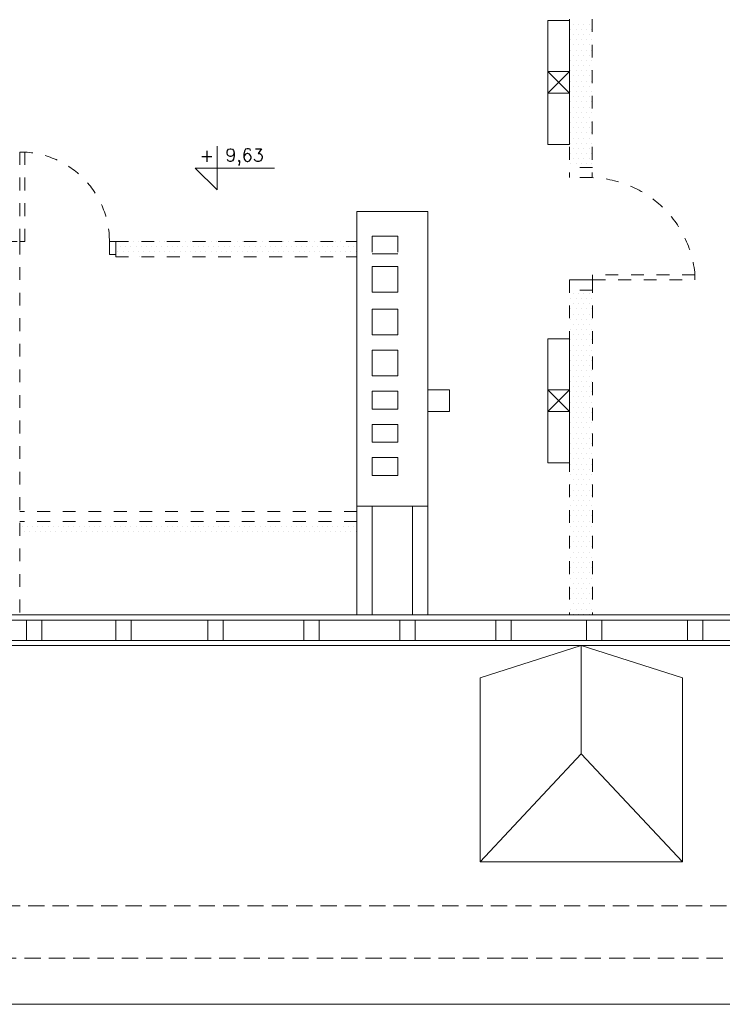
# Model space of a CAD drawing. Header units: millimetres. Extents: x -2274 to 12297, y -16157 to 26321.
# Tile 2 of 256: x -1456 to -907, y -16157 to -15387. Entities that reach past the tile are written whole.
import ezdxf
from ezdxf.enums import TextEntityAlignment as Align

# ---------------------------------------------------------------- set-up
doc = ezdxf.new("R2010")
doc.units = ezdxf.units.MM
doc.linetypes.add('4002', pattern=[2, 1, -1])
doc.linetypes.add('DASHED', pattern=[19.05, 12.7, -6.35])
doc.layers.add('-LI-WIDOK', color=2, linetype='Continuous')
doc.layers.add('-MEBLE', color=1, linetype='Continuous')
for name, color, linetype, lineweight in [('-ŚCIANY DZIAŁOWE', 3, 'Continuous', 35), ('-ŚCIANY NOŚNE', 4, 'Continuous', 53), ('CIENKA - KRESKOWANIA', 254, 'Continuous', 0)]:
    doc.layers.add(name, color=color, linetype=linetype, lineweight=lineweight)
doc.layers.add('DO USU', color=7, linetype='Continuous', true_color=0x969696)
doc.styles.add('SIMPLEX', font='simplex')

msp = doc.modelspace()

# ---------------------------------------------------------------- linework, layer by layer
at = {"layer": '-LI-WIDOK', "color": 253, "lineweight": 13}
for p, q in [((-1699.96, -15852.5), (-1051.03, -15852.5)), ((-1051.03, -15852.5), (-697.05, -15852.5)), ((-1699.96, -15856.5), (-1051.03, -15856.5)), ((-1450.8, -15872.5), (-1450.8, -15856.5)), ((-1450.8, -15856.5), (-1438.8, -15856.5)), ((-1438.8, -15856.5), (-1438.8, -15872.5)), ((-1380.8, -15872.5), (-1380.8, -15856.5)), ((-1380.8, -15856.5), (-1368.8, -15856.5)), ((-1368.8, -15856.5), (-1368.8, -15872.5)), ((-1308.8, -15872.5), (-1308.8, -15856.5)), ((-1308.8, -15856.5), (-1296.8, -15856.5)), ((-1296.8, -15856.5), (-1296.8, -15872.5)), ((-1233.8, -15872.5), (-1233.8, -15856.5)), ((-1233.8, -15856.5), (-1221.8, -15856.5)), ((-1221.8, -15856.5), (-1221.8, -15872.5)), ((-1158.8, -15872.5), (-1158.8, -15856.5)), ((-1158.8, -15856.5), (-1146.8, -15856.5)), ((-1146.8, -15856.5), (-1146.8, -15872.5)), ((-1083.8, -15872.5), (-1083.8, -15856.5)), ((-1083.8, -15856.5), (-1071.8, -15856.5)), ((-1071.8, -15856.5), (-1071.8, -15872.5)), ((-1051.03, -15856.5), (-697.05, -15856.5)), ((-1012.69, -15872.5), (-1012.69, -15856.5)), ((-1012.69, -15856.5), (-1000.69, -15856.5)), ((-1000.69, -15856.5), (-1000.69, -15872.5)), ((-933.8, -15872.5), (-933.8, -15856.5)), ((-933.8, -15856.5), (-921.8, -15856.5)), ((-921.8, -15856.5), (-921.8, -15872.5)), ((-1699.96, -15872.5), (-964.61, -15872.5)), ((-1699.96, -15876.5), (-960.61, -15876.5)), ((-1438.8, -15872.5), (-1450.8, -15872.5)), ((-1368.8, -15872.5), (-1380.8, -15872.5)), ((-1296.8, -15872.5), (-1308.8, -15872.5)), ((-1221.8, -15872.5), (-1233.8, -15872.5)), ((-1146.8, -15872.5), (-1158.8, -15872.5)), ((-1095.82, -15901.56), (-1016.82, -15876.5)), ((-1071.8, -15872.5), (-1083.8, -15872.5)), ((-1016.82, -15961.03), (-1016.82, -15876.5)), ((-937.82, -15901.56), (-1016.82, -15876.5)), ((-1000.69, -15872.5), (-1012.69, -15872.5)), ((-964.61, -15872.5), (-611.05, -15872.5)), ((-960.61, -15876.5), (-610.78, -15876.5)), ((-921.8, -15872.5), (-933.8, -15872.5)), ((-1095.82, -16045.56), (-1095.82, -15901.56)), ((-937.82, -16001.56), (-937.82, -15901.56)), ((-1095.82, -16045.56), (-1016.82, -15961.03)), ((-1016.82, -15961.03), (-937.82, -16045.56)), ((-937.82, -16045.56), (-937.82, -16001.56)), ((-1095.82, -16045.56), (-937.82, -16045.56)), ((-959.82, -16045.56), (-937.82, -16045.56)), ((-1704.96, -16157), (5.04, -16157))]:
    msp.add_line(p, q, dxfattribs=at)
at = {"layer": '-LI-WIDOK', "color": 253, "linetype": 'DASHED', "lineweight": 13}
for p, q in [((-1658.96, -16080), (-40.96, -16080)), ((-1699.96, -16121), (0.04, -16121))]:
    msp.add_line(p, q, dxfattribs=at)
at = {"layer": '-MEBLE', "color": 253, "lineweight": 13}
for p, q in [((-1301.54, -15485.83), (-1301.54, -15520.11)), ((-1318.69, -15502.97), (-1256.69, -15502.97)), ((-1318.69, -15502.97), (-1301.54, -15520.11))]:
    msp.add_line(p, q, dxfattribs=at)
at = {"layer": '-ŚCIANY DZIAŁOWE', "color": 253, "lineweight": 13}
for p, q in [((-1042.96, -15387.5), (-1025.96, -15387.5)), ((-1042.96, -15387.5), (-1042.96, -15427.5)), ((-1025.96, -15387.5), (-1025.96, -15427.5)), ((-1042.96, -15444.5), (-1042.96, -15427.5)), ((-1042.96, -15427.5), (-1025.96, -15427.5)), ((-1042.96, -15427.5), (-1025.96, -15444.5)), ((-1042.96, -15444.5), (-1025.96, -15427.5)), ((-1034.46, -15427.5), (-1025.96, -15427.5)), ((-1025.96, -15427.5), (-1025.96, -15444.5)), ((-1025.96, -15444.5), (-1042.96, -15444.5)), ((-1034.46, -15444.5), (-1042.96, -15444.5)), ((-1025.96, -15444.5), (-1042.96, -15444.5)), ((-1042.96, -15484.5), (-1042.96, -15444.5)), ((-1025.96, -15484.5), (-1025.96, -15444.5)), ((-1042.96, -15484.5), (-1025.96, -15484.5)), ((-1042.96, -15636.5), (-1025.96, -15636.5)), ((-1042.96, -15636.5), (-1042.96, -15676.5)), ((-1025.96, -15636.5), (-1025.96, -15676.5)), ((-1119.96, -15676.5), (-1136.96, -15676.5)), ((-1136.96, -15676.5), (-1136.96, -15693.5)), ((-1119.96, -15693.5), (-1119.96, -15676.5)), ((-1025.96, -15676.5), (-1042.96, -15676.5)), ((-1042.96, -15676.5), (-1042.96, -15693.5)), ((-1042.96, -15676.5), (-1025.96, -15693.5)), ((-1042.96, -15693.5), (-1025.96, -15676.5)), ((-1025.96, -15693.5), (-1025.96, -15676.5)), ((-1136.96, -15693.5), (-1119.96, -15693.5)), ((-1128.46, -15693.5), (-1119.96, -15693.5)), ((-1042.96, -15693.5), (-1025.96, -15693.5)), ((-1034.46, -15693.5), (-1042.96, -15693.5)), ((-1025.96, -15693.5), (-1042.96, -15693.5)), ((-1042.96, -15733.5), (-1042.96, -15693.5)), ((-1034.46, -15693.5), (-1025.96, -15693.5)), ((-1025.96, -15733.5), (-1025.96, -15693.5)), ((-1042.96, -15733.5), (-1025.96, -15733.5)), ((-1192.31, -15767.44), (-1192.31, -15852.5)), ((-1180.31, -15767.44), (-1180.31, -15852.5)), ((-1148.96, -15767.44), (-1148.96, -15852.5)), ((-1136.96, -15767.44), (-1136.96, -15852.5))]:
    msp.add_line(p, q, dxfattribs=at)
at = {"layer": '-ŚCIANY NOŚNE', "color": 253, "lineweight": 13}
for p, q in [((-1192.31, -15767.44), (-1192.31, -15537)), ((-1136.96, -15537), (-1192.31, -15537)), ((-1136.96, -15767.44), (-1136.96, -15537)), ((-1160.31, -15556.14), (-1180.31, -15556.14)), ((-1160.31, -15570.14), (-1180.31, -15570.14)), ((-1160.31, -15580), (-1180.31, -15580)), ((-1180.31, -15580), (-1180.31, -15600)), ((-1160.31, -15600), (-1160.31, -15580)), ((-1180.31, -15600), (-1160.31, -15600)), ((-1180.31, -15600), (-1160.31, -15600)), ((-1160.31, -15613.44), (-1180.31, -15613.44)), ((-1180.31, -15613.44), (-1180.31, -15633.44)), ((-1160.31, -15633.44), (-1160.31, -15613.44)), ((-1180.31, -15633.44), (-1160.31, -15633.44)), ((-1180.31, -15645.44), (-1160.31, -15645.44)), ((-1160.31, -15645.44), (-1180.31, -15645.44)), ((-1180.31, -15645.44), (-1180.31, -15665.44)), ((-1160.31, -15665.44), (-1160.31, -15645.44)), ((-1180.31, -15665.44), (-1160.31, -15665.44)), ((-1180.31, -15677.44), (-1160.31, -15677.44)), ((-1160.31, -15677.44), (-1180.31, -15677.44)), ((-1180.31, -15677.44), (-1180.31, -15691.44)), ((-1160.31, -15677.44), (-1160.31, -15691.44)), ((-1160.31, -15691.44), (-1180.31, -15691.44)), ((-1180.31, -15703.44), (-1160.31, -15703.44)), ((-1160.31, -15703.44), (-1180.31, -15703.44)), ((-1180.31, -15703.44), (-1180.31, -15717.44)), ((-1160.31, -15703.44), (-1160.31, -15717.44)), ((-1160.31, -15717.44), (-1180.31, -15717.44)), ((-1180.31, -15729.44), (-1160.31, -15729.44)), ((-1160.31, -15729.44), (-1180.31, -15729.44)), ((-1180.31, -15729.44), (-1180.31, -15743.44)), ((-1160.31, -15729.44), (-1160.31, -15743.44)), ((-1160.31, -15743.44), (-1180.31, -15743.44)), ((-1136.96, -15767.44), (-1192.31, -15767.44))]:
    msp.add_line(p, q, dxfattribs=at)
at = {"layer": '-ŚCIANY NOŚNE', "color": 253, "linetype": 'DASHED', "lineweight": 13}
for p, q in [((-1180.31, -15556.14), (-1180.31, -15570.14)), ((-1160.31, -15556.14), (-1160.31, -15570.14))]:
    msp.add_line(p, q, dxfattribs=at)
at = {"layer": 'CIENKA - KRESKOWANIA', "color": 253, "linetype": 'DASHED', "lineweight": 13, "ltscale": 0.5}
msp.add_line((-1455.96, -15490.5), (-1451.96, -15490.5), dxfattribs=at)
at = {"layer": 'DO USU', "color": 253, "linetype": '4002', "lineweight": 13, "ltscale": 10}
for p, q in [((-1025.96, -15266.5), (-1025.96, -15510.5)), ((-1008.36, -15266.5), (-1008.36, -15510.5)), ((-1455.96, -15560.5), (-1455.96, -15490.5)), ((-1451.96, -15490.5), (-1451.96, -15560.5)), ((-1007.96, -15502.51), (-1025.96, -15502.51)), ((-1007.96, -15510.5), (-1025.96, -15510.5)), ((-1007.96, -15510.5), (-1018.57, -15510.5)), ((-1467.96, -15560.5), (-1455.96, -15560.5)), ((-1455.96, -15560.5), (-1455.96, -15852.5)), ((-1451.96, -15560.5), (-1455.96, -15560.5)), ((-1385.84, -15560.5), (-1380.84, -15560.5)), ((-1385.84, -15570.5), (-1385.84, -15560.5)), ((-1380.84, -15560.5), (-1192.31, -15560.5)), ((-1380.84, -15572.5), (-1380.84, -15560.5)), ((-1380.84, -15560.5), (-1380.84, -15570.5)), ((-1380.84, -15570.5), (-1385.84, -15570.5)), ((-1380.84, -15572.5), (-1192.31, -15572.5)), ((-1362.33, -15572.5), (-1362.33, -15572.5)), ((-1025.96, -15590.5), (-1025.96, -15852.5)), ((-1025.96, -15590.5), (-1007.96, -15590.5)), ((-1007.96, -15590.5), (-1018.57, -15590.5)), ((-927.96, -15586.5), (-1007.96, -15586.5)), ((-1007.96, -15586.5), (-1007.96, -15590.5)), ((-1007.96, -15590.5), (-1007.96, -15852.5)), ((-1007.96, -15590.5), (-927.96, -15590.5)), ((-927.96, -15590.5), (-927.96, -15586.5)), ((-1007.96, -15598.5), (-1025.96, -15598.5)), ((-1192.31, -15771.5), (-1455.96, -15771.5)), ((-1192.31, -15779.5), (-1455.96, -15779.5))]:
    msp.add_line(p, q, dxfattribs=at)
at = {"layer": 'DO USU', "color": 253, "linetype": 'Continuous', "lineweight": 13, "ltscale": 10}
for p, q in [((-1022.95, -15390.48), (-1022.95, -15390.48)), ((-1018.9, -15390.48), (-1018.9, -15390.48)), ((-1014.86, -15390.48), (-1014.86, -15390.48)), ((-1010.81, -15390.48), (-1010.81, -15390.48)), ((-1024.98, -15394.53), (-1024.98, -15394.53)), ((-1022.95, -15398.58), (-1022.95, -15398.58)), ((-1020.93, -15394.53), (-1020.93, -15394.53)), ((-1018.9, -15398.58), (-1018.9, -15398.58)), ((-1016.88, -15394.53), (-1016.88, -15394.53)), ((-1014.86, -15398.58), (-1014.86, -15398.58)), ((-1012.83, -15394.53), (-1012.83, -15394.53)), ((-1010.81, -15398.58), (-1010.81, -15398.58)), ((-1008.78, -15394.53), (-1008.78, -15394.53)), ((-1024.98, -15402.62), (-1024.98, -15402.62)), ((-1022.95, -15406.67), (-1022.95, -15406.67)), ((-1020.93, -15402.62), (-1020.93, -15402.62)), ((-1018.9, -15406.67), (-1018.9, -15406.67)), ((-1016.88, -15402.62), (-1016.88, -15402.62)), ((-1014.86, -15406.67), (-1014.86, -15406.67)), ((-1012.83, -15402.62), (-1012.83, -15402.62)), ((-1010.81, -15406.67), (-1010.81, -15406.67)), ((-1008.78, -15402.62), (-1008.78, -15402.62)), ((-1024.98, -15410.72), (-1024.98, -15410.72)), ((-1022.95, -15414.77), (-1022.95, -15414.77)), ((-1020.93, -15410.72), (-1020.93, -15410.72)), ((-1018.9, -15414.77), (-1018.9, -15414.77)), ((-1016.88, -15410.72), (-1016.88, -15410.72)), ((-1014.86, -15414.77), (-1014.86, -15414.77)), ((-1012.83, -15410.72), (-1012.83, -15410.72)), ((-1010.81, -15414.77), (-1010.81, -15414.77)), ((-1008.78, -15410.72), (-1008.78, -15410.72)), ((-1024.98, -15418.82), (-1024.98, -15418.82)), ((-1022.95, -15422.87), (-1022.95, -15422.87)), ((-1020.93, -15418.82), (-1020.93, -15418.82)), ((-1018.9, -15422.87), (-1018.9, -15422.87)), ((-1016.88, -15418.82), (-1016.88, -15418.82)), ((-1014.86, -15422.87), (-1014.86, -15422.87)), ((-1012.83, -15418.82), (-1012.83, -15418.82)), ((-1010.81, -15422.87), (-1010.81, -15422.87)), ((-1008.78, -15418.82), (-1008.78, -15418.82)), ((-1024.98, -15426.91), (-1024.98, -15426.91)), ((-1022.95, -15430.96), (-1022.95, -15430.96)), ((-1020.93, -15426.91), (-1020.93, -15426.91)), ((-1018.9, -15430.96), (-1018.9, -15430.96)), ((-1016.88, -15426.91), (-1016.88, -15426.91)), ((-1014.86, -15430.96), (-1014.86, -15430.96)), ((-1012.83, -15426.91), (-1012.83, -15426.91)), ((-1010.81, -15430.96), (-1010.81, -15430.96)), ((-1008.78, -15426.91), (-1008.78, -15426.91)), ((-1024.98, -15435.01), (-1024.98, -15435.01)), ((-1022.95, -15439.06), (-1022.95, -15439.06)), ((-1020.93, -15435.01), (-1020.93, -15435.01)), ((-1018.9, -15439.06), (-1018.9, -15439.06)), ((-1016.88, -15435.01), (-1016.88, -15435.01)), ((-1014.86, -15439.06), (-1014.86, -15439.06)), ((-1012.83, -15435.01), (-1012.83, -15435.01)), ((-1010.81, -15439.06), (-1010.81, -15439.06)), ((-1008.78, -15435.01), (-1008.78, -15435.01)), ((-1024.98, -15443.11), (-1024.98, -15443.11)), ((-1020.93, -15443.11), (-1020.93, -15443.11)), ((-1016.88, -15443.11), (-1016.88, -15443.11)), ((-1012.83, -15443.11), (-1012.83, -15443.11)), ((-1008.78, -15443.11), (-1008.78, -15443.11)), ((-1024.98, -15451.2), (-1024.98, -15451.2)), ((-1022.95, -15447.15), (-1022.95, -15447.15)), ((-1020.93, -15451.2), (-1020.93, -15451.2)), ((-1018.9, -15447.15), (-1018.9, -15447.15)), ((-1016.88, -15451.2), (-1016.88, -15451.2)), ((-1014.86, -15447.15), (-1014.86, -15447.15)), ((-1012.83, -15451.2), (-1012.83, -15451.2)), ((-1010.81, -15447.15), (-1010.81, -15447.15)), ((-1008.78, -15451.2), (-1008.78, -15451.2)), ((-1024.98, -15459.3), (-1024.98, -15459.3)), ((-1022.95, -15455.25), (-1022.95, -15455.25)), ((-1020.93, -15459.3), (-1020.93, -15459.3)), ((-1018.9, -15455.25), (-1018.9, -15455.25)), ((-1016.88, -15459.3), (-1016.88, -15459.3)), ((-1014.86, -15455.25), (-1014.86, -15455.25)), ((-1012.83, -15459.3), (-1012.83, -15459.3)), ((-1010.81, -15455.25), (-1010.81, -15455.25)), ((-1008.78, -15459.3), (-1008.78, -15459.3)), ((-1024.98, -15467.39), (-1024.98, -15467.39)), ((-1022.95, -15463.35), (-1022.95, -15463.35)), ((-1020.93, -15467.39), (-1020.93, -15467.39)), ((-1018.9, -15463.35), (-1018.9, -15463.35)), ((-1016.88, -15467.39), (-1016.88, -15467.39)), ((-1014.86, -15463.35), (-1014.86, -15463.35)), ((-1012.83, -15467.39), (-1012.83, -15467.39)), ((-1010.81, -15463.35), (-1010.81, -15463.35)), ((-1008.78, -15467.39), (-1008.78, -15467.39)), ((-1024.98, -15475.49), (-1024.98, -15475.49)), ((-1022.95, -15471.44), (-1022.95, -15471.44)), ((-1020.93, -15475.49), (-1020.93, -15475.49)), ((-1018.9, -15471.44), (-1018.9, -15471.44)), ((-1016.88, -15475.49), (-1016.88, -15475.49)), ((-1014.86, -15471.44), (-1014.86, -15471.44)), ((-1012.83, -15475.49), (-1012.83, -15475.49)), ((-1010.81, -15471.44), (-1010.81, -15471.44)), ((-1008.78, -15475.49), (-1008.78, -15475.49)), ((-1024.98, -15483.59), (-1024.98, -15483.59)), ((-1022.95, -15479.54), (-1022.95, -15479.54)), ((-1020.93, -15483.59), (-1020.93, -15483.59)), ((-1018.9, -15479.54), (-1018.9, -15479.54)), ((-1016.88, -15483.59), (-1016.88, -15483.59)), ((-1014.86, -15479.54), (-1014.86, -15479.54)), ((-1012.83, -15483.59), (-1012.83, -15483.59)), ((-1010.81, -15479.54), (-1010.81, -15479.54)), ((-1008.78, -15483.59), (-1008.78, -15483.59)), ((-1024.98, -15491.68), (-1024.98, -15491.68)), ((-1022.95, -15487.64), (-1022.95, -15487.64)), ((-1020.93, -15491.68), (-1020.93, -15491.68)), ((-1018.9, -15487.64), (-1018.9, -15487.64)), ((-1016.88, -15491.68), (-1016.88, -15491.68)), ((-1014.86, -15487.64), (-1014.86, -15487.64)), ((-1012.83, -15491.68), (-1012.83, -15491.68)), ((-1010.81, -15487.64), (-1010.81, -15487.64)), ((-1008.78, -15491.68), (-1008.78, -15491.68)), ((-1024.98, -15499.78), (-1024.98, -15499.78)), ((-1022.95, -15495.73), (-1022.95, -15495.73)), ((-1020.93, -15499.78), (-1020.93, -15499.78)), ((-1018.9, -15495.73), (-1018.9, -15495.73)), ((-1016.88, -15499.78), (-1016.88, -15499.78)), ((-1014.86, -15495.73), (-1014.86, -15495.73)), ((-1012.83, -15499.78), (-1012.83, -15499.78)), ((-1010.81, -15495.73), (-1010.81, -15495.73)), ((-1008.78, -15499.78), (-1008.78, -15499.78)), ((-1379.19, -15560.5), (-1379.19, -15560.5)), ((-1375.14, -15560.5), (-1375.14, -15560.5)), ((-1371.09, -15560.5), (-1371.09, -15560.5)), ((-1367.04, -15560.5), (-1367.04, -15560.5)), ((-1363, -15560.5), (-1363, -15560.5)), ((-1358.95, -15560.5), (-1358.95, -15560.5)), ((-1354.9, -15560.5), (-1354.9, -15560.5)), ((-1350.85, -15560.5), (-1350.85, -15560.5)), ((-1346.8, -15560.5), (-1346.8, -15560.5)), ((-1342.75, -15560.5), (-1342.75, -15560.5)), ((-1338.71, -15560.5), (-1338.71, -15560.5)), ((-1334.66, -15560.5), (-1334.66, -15560.5)), ((-1330.61, -15560.5), (-1330.61, -15560.5)), ((-1326.56, -15560.5), (-1326.56, -15560.5)), ((-1322.51, -15560.5), (-1322.51, -15560.5)), ((-1318.47, -15560.5), (-1318.47, -15560.5)), ((-1314.42, -15560.5), (-1314.42, -15560.5)), ((-1310.37, -15560.5), (-1310.37, -15560.5)), ((-1306.32, -15560.5), (-1306.32, -15560.5)), ((-1302.27, -15560.5), (-1302.27, -15560.5)), ((-1298.23, -15560.5), (-1298.23, -15560.5)), ((-1294.18, -15560.5), (-1294.18, -15560.5)), ((-1290.13, -15560.5), (-1290.13, -15560.5)), ((-1286.08, -15560.5), (-1286.08, -15560.5)), ((-1282.03, -15560.5), (-1282.03, -15560.5)), ((-1277.98, -15560.5), (-1277.98, -15560.5)), ((-1273.94, -15560.5), (-1273.94, -15560.5)), ((-1269.89, -15560.5), (-1269.89, -15560.5)), ((-1265.84, -15560.5), (-1265.84, -15560.5)), ((-1261.79, -15560.5), (-1261.79, -15560.5)), ((-1257.74, -15560.5), (-1257.74, -15560.5)), ((-1253.7, -15560.5), (-1253.7, -15560.5)), ((-1249.65, -15560.5), (-1249.65, -15560.5)), ((-1245.6, -15560.5), (-1245.6, -15560.5)), ((-1241.55, -15560.5), (-1241.55, -15560.5)), ((-1237.5, -15560.5), (-1237.5, -15560.5)), ((-1233.46, -15560.5), (-1233.46, -15560.5)), ((-1229.41, -15560.5), (-1229.41, -15560.5)), ((-1225.36, -15560.5), (-1225.36, -15560.5)), ((-1221.31, -15560.5), (-1221.31, -15560.5)), ((-1217.26, -15560.5), (-1217.26, -15560.5)), ((-1213.21, -15560.5), (-1213.21, -15560.5)), ((-1209.17, -15560.5), (-1209.17, -15560.5)), ((-1205.12, -15560.5), (-1205.12, -15560.5)), ((-1201.07, -15560.5), (-1201.07, -15560.5)), ((-1197.02, -15560.5), (-1197.02, -15560.5)), ((-1192.97, -15560.5), (-1192.97, -15560.5)), ((-1379.19, -15568.6), (-1379.19, -15568.6)), ((-1377.16, -15564.55), (-1377.16, -15564.55)), ((-1375.14, -15568.6), (-1375.14, -15568.6)), ((-1373.12, -15564.55), (-1373.12, -15564.55)), ((-1371.09, -15568.6), (-1371.09, -15568.6)), ((-1369.07, -15564.55), (-1369.07, -15564.55)), ((-1367.04, -15568.6), (-1367.04, -15568.6)), ((-1365.02, -15564.55), (-1365.02, -15564.55)), ((-1363, -15568.6), (-1363, -15568.6)), ((-1360.97, -15564.55), (-1360.97, -15564.55)), ((-1358.95, -15568.6), (-1358.95, -15568.6)), ((-1356.92, -15564.55), (-1356.92, -15564.55)), ((-1354.9, -15568.6), (-1354.9, -15568.6)), ((-1352.87, -15564.55), (-1352.87, -15564.55)), ((-1350.85, -15568.6), (-1350.85, -15568.6)), ((-1348.83, -15564.55), (-1348.83, -15564.55)), ((-1346.8, -15568.6), (-1346.8, -15568.6)), ((-1344.78, -15564.55), (-1344.78, -15564.55)), ((-1342.75, -15568.6), (-1342.75, -15568.6)), ((-1340.73, -15564.55), (-1340.73, -15564.55)), ((-1338.71, -15568.6), (-1338.71, -15568.6)), ((-1336.68, -15564.55), (-1336.68, -15564.55)), ((-1334.66, -15568.6), (-1334.66, -15568.6)), ((-1332.63, -15564.55), (-1332.63, -15564.55)), ((-1330.61, -15568.6), (-1330.61, -15568.6)), ((-1328.59, -15564.55), (-1328.59, -15564.55)), ((-1326.56, -15568.6), (-1326.56, -15568.6)), ((-1324.54, -15564.55), (-1324.54, -15564.55)), ((-1322.51, -15568.6), (-1322.51, -15568.6)), ((-1320.49, -15564.55), (-1320.49, -15564.55)), ((-1318.47, -15568.6), (-1318.47, -15568.6)), ((-1316.44, -15564.55), (-1316.44, -15564.55)), ((-1314.42, -15568.6), (-1314.42, -15568.6)), ((-1312.39, -15564.55), (-1312.39, -15564.55)), ((-1310.37, -15568.6), (-1310.37, -15568.6)), ((-1308.35, -15564.55), (-1308.35, -15564.55)), ((-1306.32, -15568.6), (-1306.32, -15568.6)), ((-1304.3, -15564.55), (-1304.3, -15564.55)), ((-1302.27, -15568.6), (-1302.27, -15568.6)), ((-1300.25, -15564.55), (-1300.25, -15564.55)), ((-1298.23, -15568.6), (-1298.23, -15568.6)), ((-1296.2, -15564.55), (-1296.2, -15564.55)), ((-1294.18, -15568.6), (-1294.18, -15568.6)), ((-1292.15, -15564.55), (-1292.15, -15564.55)), ((-1290.13, -15568.6), (-1290.13, -15568.6)), ((-1288.1, -15564.55), (-1288.1, -15564.55)), ((-1286.08, -15568.6), (-1286.08, -15568.6)), ((-1284.06, -15564.55), (-1284.06, -15564.55)), ((-1282.03, -15568.6), (-1282.03, -15568.6)), ((-1280.01, -15564.55), (-1280.01, -15564.55)), ((-1277.98, -15568.6), (-1277.98, -15568.6)), ((-1275.96, -15564.55), (-1275.96, -15564.55)), ((-1273.94, -15568.6), (-1273.94, -15568.6)), ((-1271.91, -15564.55), (-1271.91, -15564.55)), ((-1269.89, -15568.6), (-1269.89, -15568.6)), ((-1267.86, -15564.55), (-1267.86, -15564.55)), ((-1265.84, -15568.6), (-1265.84, -15568.6)), ((-1263.82, -15564.55), (-1263.82, -15564.55)), ((-1261.79, -15568.6), (-1261.79, -15568.6)), ((-1259.77, -15564.55), (-1259.77, -15564.55)), ((-1257.74, -15568.6), (-1257.74, -15568.6)), ((-1255.72, -15564.55), (-1255.72, -15564.55)), ((-1253.7, -15568.6), (-1253.7, -15568.6)), ((-1251.67, -15564.55), (-1251.67, -15564.55)), ((-1249.65, -15568.6), (-1249.65, -15568.6)), ((-1247.62, -15564.55), (-1247.62, -15564.55)), ((-1245.6, -15568.6), (-1245.6, -15568.6)), ((-1243.58, -15564.55), (-1243.58, -15564.55)), ((-1241.55, -15568.6), (-1241.55, -15568.6)), ((-1239.53, -15564.55), (-1239.53, -15564.55)), ((-1237.5, -15568.6), (-1237.5, -15568.6)), ((-1235.48, -15564.55), (-1235.48, -15564.55)), ((-1233.46, -15568.6), (-1233.46, -15568.6)), ((-1231.43, -15564.55), (-1231.43, -15564.55)), ((-1229.41, -15568.6), (-1229.41, -15568.6)), ((-1227.38, -15564.55), (-1227.38, -15564.55)), ((-1225.36, -15568.6), (-1225.36, -15568.6)), ((-1223.33, -15564.55), (-1223.33, -15564.55)), ((-1221.31, -15568.6), (-1221.31, -15568.6)), ((-1219.29, -15564.55), (-1219.29, -15564.55)), ((-1217.26, -15568.6), (-1217.26, -15568.6)), ((-1215.24, -15564.55), (-1215.24, -15564.55)), ((-1213.21, -15568.6), (-1213.21, -15568.6)), ((-1211.19, -15564.55), (-1211.19, -15564.55)), ((-1209.17, -15568.6), (-1209.17, -15568.6)), ((-1207.14, -15564.55), (-1207.14, -15564.55)), ((-1205.12, -15568.6), (-1205.12, -15568.6)), ((-1203.09, -15564.55), (-1203.09, -15564.55)), ((-1201.07, -15568.6), (-1201.07, -15568.6)), ((-1199.05, -15564.55), (-1199.05, -15564.55)), ((-1197.02, -15568.6), (-1197.02, -15568.6)), ((-1195, -15564.55), (-1195, -15564.55)), ((-1192.97, -15568.6), (-1192.97, -15568.6)), ((-1024.98, -15605.03), (-1024.98, -15605.03)), ((-1022.95, -15600.98), (-1022.95, -15600.98)), ((-1020.93, -15605.03), (-1020.93, -15605.03)), ((-1018.9, -15600.98), (-1018.9, -15600.98)), ((-1016.88, -15605.03), (-1016.88, -15605.03)), ((-1014.86, -15600.98), (-1014.86, -15600.98)), ((-1012.83, -15605.03), (-1012.83, -15605.03)), ((-1010.81, -15600.98), (-1010.81, -15600.98)), ((-1008.78, -15605.03), (-1008.78, -15605.03)), ((-1024.98, -15613.13), (-1024.98, -15613.13)), ((-1022.95, -15609.08), (-1022.95, -15609.08)), ((-1020.93, -15613.13), (-1020.93, -15613.13)), ((-1018.9, -15609.08), (-1018.9, -15609.08)), ((-1016.88, -15613.13), (-1016.88, -15613.13)), ((-1014.86, -15609.08), (-1014.86, -15609.08)), ((-1012.83, -15613.13), (-1012.83, -15613.13)), ((-1010.81, -15609.08), (-1010.81, -15609.08)), ((-1008.78, -15613.13), (-1008.78, -15613.13)), ((-1024.98, -15621.22), (-1024.98, -15621.22)), ((-1022.95, -15617.18), (-1022.95, -15617.18)), ((-1020.93, -15621.22), (-1020.93, -15621.22)), ((-1018.9, -15617.18), (-1018.9, -15617.18)), ((-1016.88, -15621.22), (-1016.88, -15621.22)), ((-1014.86, -15617.18), (-1014.86, -15617.18)), ((-1012.83, -15621.22), (-1012.83, -15621.22)), ((-1010.81, -15617.18), (-1010.81, -15617.18)), ((-1008.78, -15621.22), (-1008.78, -15621.22)), ((-1024.98, -15629.32), (-1024.98, -15629.32)), ((-1022.95, -15625.27), (-1022.95, -15625.27)), ((-1020.93, -15629.32), (-1020.93, -15629.32)), ((-1018.9, -15625.27), (-1018.9, -15625.27)), ((-1016.88, -15629.32), (-1016.88, -15629.32)), ((-1014.86, -15625.27), (-1014.86, -15625.27)), ((-1012.83, -15629.32), (-1012.83, -15629.32)), ((-1010.81, -15625.27), (-1010.81, -15625.27)), ((-1008.78, -15629.32), (-1008.78, -15629.32)), ((-1024.98, -15637.42), (-1024.98, -15637.42)), ((-1022.95, -15633.37), (-1022.95, -15633.37)), ((-1020.93, -15637.42), (-1020.93, -15637.42)), ((-1018.9, -15633.37), (-1018.9, -15633.37)), ((-1016.88, -15637.42), (-1016.88, -15637.42)), ((-1014.86, -15633.37), (-1014.86, -15633.37)), ((-1012.83, -15637.42), (-1012.83, -15637.42)), ((-1010.81, -15633.37), (-1010.81, -15633.37)), ((-1008.78, -15637.42), (-1008.78, -15637.42)), ((-1024.98, -15645.51), (-1024.98, -15645.51)), ((-1022.95, -15641.46), (-1022.95, -15641.46)), ((-1020.93, -15645.51), (-1020.93, -15645.51)), ((-1018.9, -15641.46), (-1018.9, -15641.46)), ((-1016.88, -15645.51), (-1016.88, -15645.51)), ((-1014.86, -15641.46), (-1014.86, -15641.46)), ((-1012.83, -15645.51), (-1012.83, -15645.51)), ((-1010.81, -15641.46), (-1010.81, -15641.46)), ((-1008.78, -15645.51), (-1008.78, -15645.51)), ((-1024.98, -15653.61), (-1024.98, -15653.61)), ((-1022.95, -15649.56), (-1022.95, -15649.56)), ((-1020.93, -15653.61), (-1020.93, -15653.61)), ((-1018.9, -15649.56), (-1018.9, -15649.56)), ((-1016.88, -15653.61), (-1016.88, -15653.61)), ((-1014.86, -15649.56), (-1014.86, -15649.56)), ((-1012.83, -15653.61), (-1012.83, -15653.61)), ((-1010.81, -15649.56), (-1010.81, -15649.56)), ((-1008.78, -15653.61), (-1008.78, -15653.61)), ((-1024.98, -15661.7), (-1024.98, -15661.7)), ((-1022.95, -15657.66), (-1022.95, -15657.66)), ((-1020.93, -15661.7), (-1020.93, -15661.7)), ((-1018.9, -15657.66), (-1018.9, -15657.66)), ((-1016.88, -15661.7), (-1016.88, -15661.7)), ((-1014.86, -15657.66), (-1014.86, -15657.66)), ((-1012.83, -15661.7), (-1012.83, -15661.7)), ((-1010.81, -15657.66), (-1010.81, -15657.66)), ((-1008.78, -15661.7), (-1008.78, -15661.7)), ((-1024.98, -15669.8), (-1024.98, -15669.8)), ((-1022.95, -15665.75), (-1022.95, -15665.75)), ((-1020.93, -15669.8), (-1020.93, -15669.8)), ((-1018.9, -15665.75), (-1018.9, -15665.75)), ((-1016.88, -15669.8), (-1016.88, -15669.8)), ((-1014.86, -15665.75), (-1014.86, -15665.75)), ((-1012.83, -15669.8), (-1012.83, -15669.8)), ((-1010.81, -15665.75), (-1010.81, -15665.75)), ((-1008.78, -15669.8), (-1008.78, -15669.8)), ((-1022.95, -15673.85), (-1022.95, -15673.85)), ((-1018.9, -15673.85), (-1018.9, -15673.85)), ((-1014.86, -15673.85), (-1014.86, -15673.85)), ((-1010.81, -15673.85), (-1010.81, -15673.85)), ((-1024.98, -15677.9), (-1024.98, -15677.9)), ((-1022.95, -15681.95), (-1022.95, -15681.95)), ((-1020.93, -15677.9), (-1020.93, -15677.9)), ((-1018.9, -15681.95), (-1018.9, -15681.95)), ((-1016.88, -15677.9), (-1016.88, -15677.9)), ((-1014.86, -15681.95), (-1014.86, -15681.95)), ((-1012.83, -15677.9), (-1012.83, -15677.9)), ((-1010.81, -15681.95), (-1010.81, -15681.95)), ((-1008.78, -15677.9), (-1008.78, -15677.9)), ((-1024.98, -15685.99), (-1024.98, -15685.99)), ((-1022.95, -15690.04), (-1022.95, -15690.04)), ((-1020.93, -15685.99), (-1020.93, -15685.99)), ((-1018.9, -15690.04), (-1018.9, -15690.04)), ((-1016.88, -15685.99), (-1016.88, -15685.99)), ((-1014.86, -15690.04), (-1014.86, -15690.04)), ((-1012.83, -15685.99), (-1012.83, -15685.99)), ((-1010.81, -15690.04), (-1010.81, -15690.04)), ((-1008.78, -15685.99), (-1008.78, -15685.99)), ((-1024.98, -15694.09), (-1024.98, -15694.09)), ((-1022.95, -15698.14), (-1022.95, -15698.14)), ((-1020.93, -15694.09), (-1020.93, -15694.09)), ((-1018.9, -15698.14), (-1018.9, -15698.14)), ((-1016.88, -15694.09), (-1016.88, -15694.09)), ((-1014.86, -15698.14), (-1014.86, -15698.14)), ((-1012.83, -15694.09), (-1012.83, -15694.09)), ((-1010.81, -15698.14), (-1010.81, -15698.14)), ((-1008.78, -15694.09), (-1008.78, -15694.09)), ((-1024.98, -15702.19), (-1024.98, -15702.19)), ((-1022.95, -15706.23), (-1022.95, -15706.23)), ((-1020.93, -15702.19), (-1020.93, -15702.19)), ((-1018.9, -15706.23), (-1018.9, -15706.23)), ((-1016.88, -15702.19), (-1016.88, -15702.19)), ((-1014.86, -15706.23), (-1014.86, -15706.23)), ((-1012.83, -15702.19), (-1012.83, -15702.19)), ((-1010.81, -15706.23), (-1010.81, -15706.23)), ((-1008.78, -15702.19), (-1008.78, -15702.19)), ((-1024.98, -15710.28), (-1024.98, -15710.28)), ((-1022.95, -15714.33), (-1022.95, -15714.33)), ((-1020.93, -15710.28), (-1020.93, -15710.28)), ((-1018.9, -15714.33), (-1018.9, -15714.33)), ((-1016.88, -15710.28), (-1016.88, -15710.28)), ((-1014.86, -15714.33), (-1014.86, -15714.33)), ((-1012.83, -15710.28), (-1012.83, -15710.28)), ((-1010.81, -15714.33), (-1010.81, -15714.33)), ((-1008.78, -15710.28), (-1008.78, -15710.28)), ((-1024.98, -15718.38), (-1024.98, -15718.38)), ((-1022.95, -15722.43), (-1022.95, -15722.43)), ((-1020.93, -15718.38), (-1020.93, -15718.38)), ((-1018.9, -15722.43), (-1018.9, -15722.43)), ((-1016.88, -15718.38), (-1016.88, -15718.38)), ((-1014.86, -15722.43), (-1014.86, -15722.43)), ((-1012.83, -15718.38), (-1012.83, -15718.38)), ((-1010.81, -15722.43), (-1010.81, -15722.43)), ((-1008.78, -15718.38), (-1008.78, -15718.38)), ((-1024.98, -15726.47), (-1024.98, -15726.47)), ((-1022.95, -15730.52), (-1022.95, -15730.52)), ((-1020.93, -15726.47), (-1020.93, -15726.47)), ((-1018.9, -15730.52), (-1018.9, -15730.52)), ((-1016.88, -15726.47), (-1016.88, -15726.47)), ((-1014.86, -15730.52), (-1014.86, -15730.52)), ((-1012.83, -15726.47), (-1012.83, -15726.47)), ((-1010.81, -15730.52), (-1010.81, -15730.52)), ((-1008.78, -15726.47), (-1008.78, -15726.47)), ((-1024.98, -15734.57), (-1024.98, -15734.57)), ((-1022.95, -15738.62), (-1022.95, -15738.62)), ((-1020.93, -15734.57), (-1020.93, -15734.57)), ((-1018.9, -15738.62), (-1018.9, -15738.62)), ((-1016.88, -15734.57), (-1016.88, -15734.57)), ((-1014.86, -15738.62), (-1014.86, -15738.62)), ((-1012.83, -15734.57), (-1012.83, -15734.57)), ((-1010.81, -15738.62), (-1010.81, -15738.62)), ((-1008.78, -15734.57), (-1008.78, -15734.57)), ((-1024.98, -15742.67), (-1024.98, -15742.67)), ((-1022.95, -15746.72), (-1022.95, -15746.72)), ((-1020.93, -15742.67), (-1020.93, -15742.67)), ((-1018.9, -15746.72), (-1018.9, -15746.72)), ((-1016.88, -15742.67), (-1016.88, -15742.67)), ((-1014.86, -15746.72), (-1014.86, -15746.72)), ((-1012.83, -15742.67), (-1012.83, -15742.67)), ((-1010.81, -15746.72), (-1010.81, -15746.72)), ((-1008.78, -15742.67), (-1008.78, -15742.67)), ((-1024.98, -15750.76), (-1024.98, -15750.76)), ((-1022.95, -15754.81), (-1022.95, -15754.81)), ((-1020.93, -15750.76), (-1020.93, -15750.76)), ((-1018.9, -15754.81), (-1018.9, -15754.81)), ((-1016.88, -15750.76), (-1016.88, -15750.76)), ((-1014.86, -15754.81), (-1014.86, -15754.81)), ((-1012.83, -15750.76), (-1012.83, -15750.76)), ((-1010.81, -15754.81), (-1010.81, -15754.81)), ((-1008.78, -15750.76), (-1008.78, -15750.76)), ((-1024.98, -15758.86), (-1024.98, -15758.86)), ((-1020.93, -15758.86), (-1020.93, -15758.86)), ((-1016.88, -15758.86), (-1016.88, -15758.86)), ((-1012.83, -15758.86), (-1012.83, -15758.86)), ((-1008.78, -15758.86), (-1008.78, -15758.86)), ((-1024.98, -15766.96), (-1024.98, -15766.96)), ((-1022.95, -15762.91), (-1022.95, -15762.91)), ((-1020.93, -15766.96), (-1020.93, -15766.96)), ((-1018.9, -15762.91), (-1018.9, -15762.91)), ((-1016.88, -15766.96), (-1016.88, -15766.96)), ((-1014.86, -15762.91), (-1014.86, -15762.91)), ((-1012.83, -15766.96), (-1012.83, -15766.96)), ((-1010.81, -15762.91), (-1010.81, -15762.91)), ((-1008.78, -15766.96), (-1008.78, -15766.96)), ((-1024.98, -15775.05), (-1024.98, -15775.05)), ((-1022.95, -15771), (-1022.95, -15771)), ((-1020.93, -15775.05), (-1020.93, -15775.05)), ((-1018.9, -15771), (-1018.9, -15771)), ((-1016.88, -15775.05), (-1016.88, -15775.05)), ((-1014.86, -15771), (-1014.86, -15771)), ((-1012.83, -15775.05), (-1012.83, -15775.05)), ((-1010.81, -15771), (-1010.81, -15771)), ((-1008.78, -15775.05), (-1008.78, -15775.05)), ((-1454.08, -15783.15), (-1454.08, -15783.15)), ((-1450.03, -15783.15), (-1450.03, -15783.15)), ((-1445.98, -15783.15), (-1445.98, -15783.15)), ((-1441.93, -15783.15), (-1441.93, -15783.15)), ((-1437.89, -15783.15), (-1437.89, -15783.15)), ((-1433.84, -15783.15), (-1433.84, -15783.15)), ((-1429.79, -15783.15), (-1429.79, -15783.15)), ((-1425.74, -15783.15), (-1425.74, -15783.15)), ((-1421.69, -15783.15), (-1421.69, -15783.15)), ((-1417.64, -15783.15), (-1417.64, -15783.15)), ((-1413.6, -15783.15), (-1413.6, -15783.15)), ((-1409.55, -15783.15), (-1409.55, -15783.15)), ((-1405.5, -15783.15), (-1405.5, -15783.15)), ((-1401.45, -15783.15), (-1401.45, -15783.15)), ((-1397.4, -15783.15), (-1397.4, -15783.15)), ((-1393.36, -15783.15), (-1393.36, -15783.15)), ((-1389.31, -15783.15), (-1389.31, -15783.15)), ((-1385.26, -15783.15), (-1385.26, -15783.15)), ((-1381.21, -15783.15), (-1381.21, -15783.15)), ((-1377.16, -15783.15), (-1377.16, -15783.15)), ((-1373.12, -15783.15), (-1373.12, -15783.15)), ((-1369.07, -15783.15), (-1369.07, -15783.15)), ((-1365.02, -15783.15), (-1365.02, -15783.15)), ((-1360.97, -15783.15), (-1360.97, -15783.15)), ((-1356.92, -15783.15), (-1356.92, -15783.15)), ((-1352.87, -15783.15), (-1352.87, -15783.15)), ((-1348.83, -15783.15), (-1348.83, -15783.15)), ((-1344.78, -15783.15), (-1344.78, -15783.15)), ((-1340.73, -15783.15), (-1340.73, -15783.15)), ((-1336.68, -15783.15), (-1336.68, -15783.15)), ((-1332.63, -15783.15), (-1332.63, -15783.15)), ((-1328.59, -15783.15), (-1328.59, -15783.15)), ((-1324.54, -15783.15), (-1324.54, -15783.15)), ((-1320.49, -15783.15), (-1320.49, -15783.15)), ((-1316.44, -15783.15), (-1316.44, -15783.15)), ((-1312.39, -15783.15), (-1312.39, -15783.15)), ((-1308.35, -15783.15), (-1308.35, -15783.15)), ((-1304.3, -15783.15), (-1304.3, -15783.15)), ((-1300.25, -15783.15), (-1300.25, -15783.15)), ((-1296.2, -15783.15), (-1296.2, -15783.15)), ((-1292.15, -15783.15), (-1292.15, -15783.15)), ((-1288.1, -15783.15), (-1288.1, -15783.15)), ((-1284.06, -15783.15), (-1284.06, -15783.15)), ((-1280.01, -15783.15), (-1280.01, -15783.15)), ((-1275.96, -15783.15), (-1275.96, -15783.15)), ((-1271.91, -15783.15), (-1271.91, -15783.15)), ((-1267.86, -15783.15), (-1267.86, -15783.15)), ((-1263.82, -15783.15), (-1263.82, -15783.15)), ((-1259.77, -15783.15), (-1259.77, -15783.15)), ((-1255.72, -15783.15), (-1255.72, -15783.15)), ((-1251.67, -15783.15), (-1251.67, -15783.15)), ((-1247.62, -15783.15), (-1247.62, -15783.15)), ((-1243.58, -15783.15), (-1243.58, -15783.15)), ((-1239.53, -15783.15), (-1239.53, -15783.15)), ((-1235.48, -15783.15), (-1235.48, -15783.15)), ((-1231.43, -15783.15), (-1231.43, -15783.15)), ((-1227.38, -15783.15), (-1227.38, -15783.15)), ((-1223.33, -15783.15), (-1223.33, -15783.15)), ((-1219.29, -15783.15), (-1219.29, -15783.15)), ((-1215.24, -15783.15), (-1215.24, -15783.15)), ((-1211.19, -15783.15), (-1211.19, -15783.15)), ((-1207.14, -15783.15), (-1207.14, -15783.15)), ((-1203.09, -15783.15), (-1203.09, -15783.15)), ((-1199.05, -15783.15), (-1199.05, -15783.15)), ((-1195, -15783.15), (-1195, -15783.15)), ((-1024.98, -15783.15), (-1024.98, -15783.15)), ((-1022.95, -15779.1), (-1022.95, -15779.1)), ((-1020.93, -15783.15), (-1020.93, -15783.15)), ((-1018.9, -15779.1), (-1018.9, -15779.1)), ((-1016.88, -15783.15), (-1016.88, -15783.15)), ((-1014.86, -15779.1), (-1014.86, -15779.1)), ((-1012.83, -15783.15), (-1012.83, -15783.15)), ((-1010.81, -15779.1), (-1010.81, -15779.1)), ((-1008.78, -15783.15), (-1008.78, -15783.15)), ((-1452.05, -15787.2), (-1452.05, -15787.2)), ((-1448.01, -15787.2), (-1448.01, -15787.2)), ((-1443.96, -15787.2), (-1443.96, -15787.2)), ((-1439.91, -15787.2), (-1439.91, -15787.2)), ((-1435.86, -15787.2), (-1435.86, -15787.2)), ((-1431.81, -15787.2), (-1431.81, -15787.2)), ((-1427.77, -15787.2), (-1427.77, -15787.2)), ((-1423.72, -15787.2), (-1423.72, -15787.2)), ((-1419.67, -15787.2), (-1419.67, -15787.2)), ((-1415.62, -15787.2), (-1415.62, -15787.2)), ((-1411.57, -15787.2), (-1411.57, -15787.2)), ((-1407.52, -15787.2), (-1407.52, -15787.2)), ((-1403.48, -15787.2), (-1403.48, -15787.2)), ((-1399.43, -15787.2), (-1399.43, -15787.2)), ((-1395.38, -15787.2), (-1395.38, -15787.2)), ((-1391.33, -15787.2), (-1391.33, -15787.2)), ((-1387.28, -15787.2), (-1387.28, -15787.2)), ((-1383.24, -15787.2), (-1383.24, -15787.2)), ((-1379.19, -15787.2), (-1379.19, -15787.2)), ((-1375.14, -15787.2), (-1375.14, -15787.2)), ((-1371.09, -15787.2), (-1371.09, -15787.2)), ((-1367.04, -15787.2), (-1367.04, -15787.2)), ((-1363, -15787.2), (-1363, -15787.2)), ((-1358.95, -15787.2), (-1358.95, -15787.2)), ((-1354.9, -15787.2), (-1354.9, -15787.2)), ((-1350.85, -15787.2), (-1350.85, -15787.2)), ((-1346.8, -15787.2), (-1346.8, -15787.2)), ((-1342.75, -15787.2), (-1342.75, -15787.2)), ((-1338.71, -15787.2), (-1338.71, -15787.2)), ((-1334.66, -15787.2), (-1334.66, -15787.2)), ((-1330.61, -15787.2), (-1330.61, -15787.2)), ((-1326.56, -15787.2), (-1326.56, -15787.2)), ((-1322.51, -15787.2), (-1322.51, -15787.2)), ((-1318.47, -15787.2), (-1318.47, -15787.2)), ((-1314.42, -15787.2), (-1314.42, -15787.2)), ((-1310.37, -15787.2), (-1310.37, -15787.2)), ((-1306.32, -15787.2), (-1306.32, -15787.2)), ((-1302.27, -15787.2), (-1302.27, -15787.2)), ((-1298.23, -15787.2), (-1298.23, -15787.2)), ((-1294.18, -15787.2), (-1294.18, -15787.2)), ((-1290.13, -15787.2), (-1290.13, -15787.2)), ((-1286.08, -15787.2), (-1286.08, -15787.2)), ((-1282.03, -15787.2), (-1282.03, -15787.2)), ((-1277.98, -15787.2), (-1277.98, -15787.2)), ((-1273.94, -15787.2), (-1273.94, -15787.2)), ((-1269.89, -15787.2), (-1269.89, -15787.2)), ((-1265.84, -15787.2), (-1265.84, -15787.2)), ((-1261.79, -15787.2), (-1261.79, -15787.2)), ((-1257.74, -15787.2), (-1257.74, -15787.2)), ((-1253.7, -15787.2), (-1253.7, -15787.2)), ((-1249.65, -15787.2), (-1249.65, -15787.2)), ((-1245.6, -15787.2), (-1245.6, -15787.2)), ((-1241.55, -15787.2), (-1241.55, -15787.2)), ((-1237.5, -15787.2), (-1237.5, -15787.2)), ((-1233.46, -15787.2), (-1233.46, -15787.2)), ((-1229.41, -15787.2), (-1229.41, -15787.2)), ((-1225.36, -15787.2), (-1225.36, -15787.2)), ((-1221.31, -15787.2), (-1221.31, -15787.2)), ((-1217.26, -15787.2), (-1217.26, -15787.2)), ((-1213.21, -15787.2), (-1213.21, -15787.2)), ((-1209.17, -15787.2), (-1209.17, -15787.2)), ((-1205.12, -15787.2), (-1205.12, -15787.2)), ((-1201.07, -15787.2), (-1201.07, -15787.2)), ((-1197.02, -15787.2), (-1197.02, -15787.2)), ((-1192.97, -15787.2), (-1192.97, -15787.2)), ((-1024.98, -15791.24), (-1024.98, -15791.24)), ((-1022.95, -15787.2), (-1022.95, -15787.2)), ((-1020.93, -15791.24), (-1020.93, -15791.24)), ((-1018.9, -15787.2), (-1018.9, -15787.2)), ((-1016.88, -15791.24), (-1016.88, -15791.24)), ((-1014.86, -15787.2), (-1014.86, -15787.2)), ((-1012.83, -15791.24), (-1012.83, -15791.24)), ((-1010.81, -15787.2), (-1010.81, -15787.2)), ((-1008.78, -15791.24), (-1008.78, -15791.24)), ((-1024.98, -15799.34), (-1024.98, -15799.34)), ((-1022.95, -15795.29), (-1022.95, -15795.29)), ((-1020.93, -15799.34), (-1020.93, -15799.34)), ((-1018.9, -15795.29), (-1018.9, -15795.29)), ((-1016.88, -15799.34), (-1016.88, -15799.34)), ((-1014.86, -15795.29), (-1014.86, -15795.29)), ((-1012.83, -15799.34), (-1012.83, -15799.34)), ((-1010.81, -15795.29), (-1010.81, -15795.29)), ((-1008.78, -15799.34), (-1008.78, -15799.34)), ((-1024.98, -15807.44), (-1024.98, -15807.44)), ((-1022.95, -15803.39), (-1022.95, -15803.39)), ((-1020.93, -15807.44), (-1020.93, -15807.44)), ((-1018.9, -15803.39), (-1018.9, -15803.39)), ((-1016.88, -15807.44), (-1016.88, -15807.44)), ((-1014.86, -15803.39), (-1014.86, -15803.39)), ((-1012.83, -15807.44), (-1012.83, -15807.44)), ((-1010.81, -15803.39), (-1010.81, -15803.39)), ((-1008.78, -15807.44), (-1008.78, -15807.44)), ((-1024.98, -15815.53), (-1024.98, -15815.53)), ((-1022.95, -15811.49), (-1022.95, -15811.49)), ((-1020.93, -15815.53), (-1020.93, -15815.53)), ((-1018.9, -15811.49), (-1018.9, -15811.49)), ((-1016.88, -15815.53), (-1016.88, -15815.53)), ((-1014.86, -15811.49), (-1014.86, -15811.49)), ((-1012.83, -15815.53), (-1012.83, -15815.53)), ((-1010.81, -15811.49), (-1010.81, -15811.49)), ((-1008.78, -15815.53), (-1008.78, -15815.53)), ((-1024.98, -15823.63), (-1024.98, -15823.63)), ((-1022.95, -15819.58), (-1022.95, -15819.58)), ((-1020.93, -15823.63), (-1020.93, -15823.63)), ((-1018.9, -15819.58), (-1018.9, -15819.58)), ((-1016.88, -15823.63), (-1016.88, -15823.63)), ((-1014.86, -15819.58), (-1014.86, -15819.58)), ((-1012.83, -15823.63), (-1012.83, -15823.63)), ((-1010.81, -15819.58), (-1010.81, -15819.58)), ((-1008.78, -15823.63), (-1008.78, -15823.63)), ((-1024.98, -15831.73), (-1024.98, -15831.73)), ((-1022.95, -15827.68), (-1022.95, -15827.68)), ((-1020.93, -15831.73), (-1020.93, -15831.73)), ((-1018.9, -15827.68), (-1018.9, -15827.68)), ((-1016.88, -15831.73), (-1016.88, -15831.73)), ((-1014.86, -15827.68), (-1014.86, -15827.68)), ((-1012.83, -15831.73), (-1012.83, -15831.73)), ((-1010.81, -15827.68), (-1010.81, -15827.68)), ((-1008.78, -15831.73), (-1008.78, -15831.73)), ((-1022.95, -15835.77), (-1022.95, -15835.77)), ((-1018.9, -15835.77), (-1018.9, -15835.77)), ((-1014.86, -15835.77), (-1014.86, -15835.77)), ((-1010.81, -15835.77), (-1010.81, -15835.77)), ((-1024.98, -15839.82), (-1024.98, -15839.82)), ((-1022.95, -15843.87), (-1022.95, -15843.87)), ((-1020.93, -15839.82), (-1020.93, -15839.82)), ((-1018.9, -15843.87), (-1018.9, -15843.87)), ((-1016.88, -15839.82), (-1016.88, -15839.82)), ((-1014.86, -15843.87), (-1014.86, -15843.87)), ((-1012.83, -15839.82), (-1012.83, -15839.82)), ((-1010.81, -15843.87), (-1010.81, -15843.87)), ((-1008.78, -15839.82), (-1008.78, -15839.82)), ((-1024.98, -15847.92), (-1024.98, -15847.92)), ((-1022.95, -15851.97), (-1022.95, -15851.97)), ((-1020.93, -15847.92), (-1020.93, -15847.92)), ((-1018.9, -15851.97), (-1018.9, -15851.97)), ((-1016.88, -15847.92), (-1016.88, -15847.92)), ((-1014.86, -15851.97), (-1014.86, -15851.97)), ((-1012.83, -15847.92), (-1012.83, -15847.92)), ((-1010.81, -15851.97), (-1010.81, -15851.97)), ((-1008.78, -15847.92), (-1008.78, -15847.92))]:
    msp.add_line(p, q, dxfattribs=at)
at = {"layer": 'DO USU', "color": 253, "linetype": '4002', "lineweight": 13, "ltscale": 10}
for centre, radius, start, end in [((-1455.96, -15560.5), 70.11, 360, 86.72951), ((-1011.02, -15593.83), 83.39, 5.04337, 87.89402)]:
    msp.add_arc(centre, radius, start, end, dxfattribs=at)

# ---------------------------------------------------------------- texts
at = {"layer": '-LI-WIDOK', "color": 253, "lineweight": 13, "style": 'SIMPLEX'}
for s, p in [('+', (-1309.67, -15493.21)), ('9,63', (-1280.19, -15494.36))]:
    msp.add_text(s, height=10, dxfattribs=at).set_placement(p, align=Align.MIDDLE)

doc.saveas('drawing.dxf')
